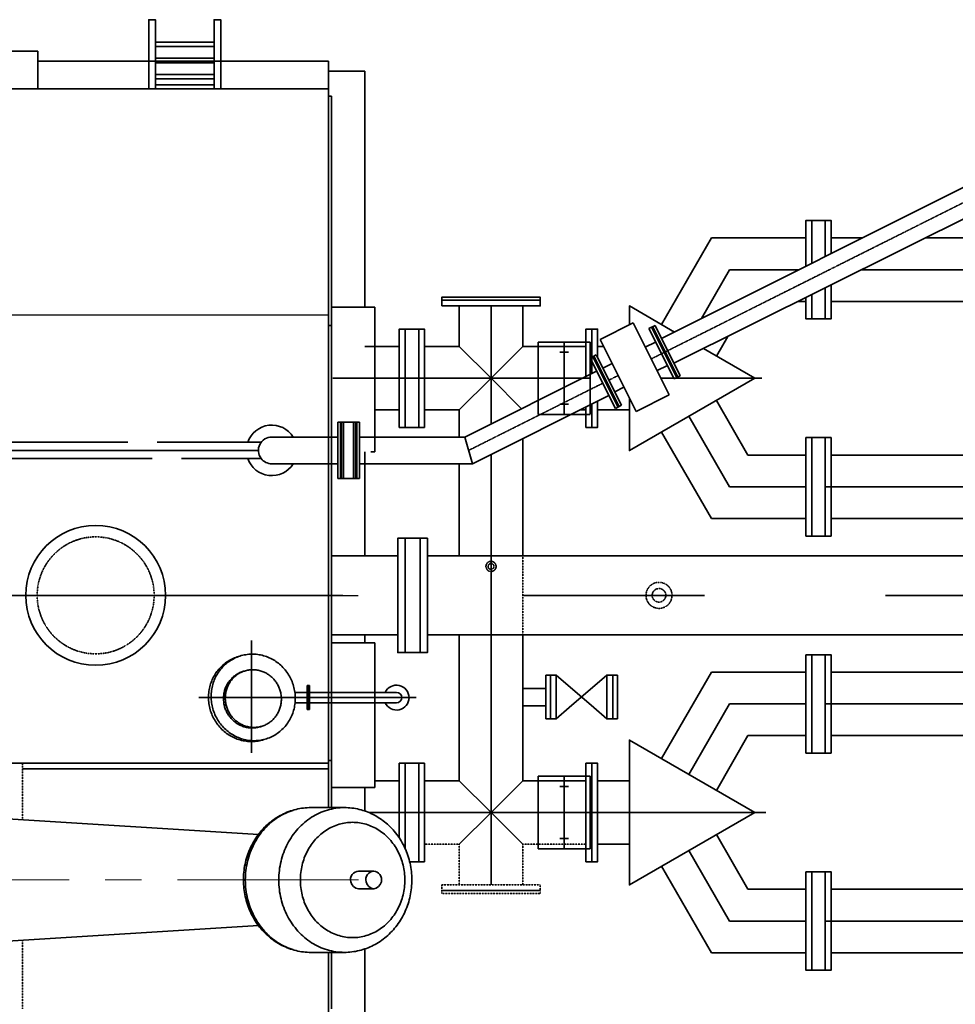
# Model space of a CAD drawing. Header units: inches. Extents: x -341304 to 31571016, y -692717 to 2132253.
# Tile 182 of 256: x 642647 to 645880, y -292896 to -289495. Entities that reach past the tile are written whole.
import ezdxf

# ---------------------------------------------------------------- set-up
doc = ezdxf.new("R2010")
doc.units = ezdxf.units.IN
doc.header["$MEASUREMENT"] = 0
for name, pattern in [('CENTER', [2, 1.25, -0.25, 0.25, -0.25]), ('CENTRE', [1.5, 0.75, -0.25, 0.25, -0.25]), ('DASHED', [0.75, 0.5, -0.25]), ('HIDDEN', [0.375, 0.25, -0.125])]:
    doc.linetypes.add(name, pattern=pattern)

# ---------------------------------------------------------------- blocks, each defined once
blk = doc.blocks.new('tyyyy')
at = {"color": 230, "linetype": 'Continuous', "lineweight": 35}
for p, q in [((-1266881, 588112.2), (-1266381, 588112.2)), ((-1266381, 588112.2), (-1266381, 587982.4)), ((-1265376, 588077.2), (-1266381, 588077.2)), ((-1265376, 586368.9), (-1265376, 588077.2)), ((-1265376, 588043.2), (-1265251, 588043.2)), ((-1265251, 588043.2), (-1265251, 587228.2)), ((-1265974.8, 587995.7), (-1265771.6, 587995.7)), ((-1265974.8, 587995.7), (-1265771.6, 587995.7)), ((-1265376, 587982.4), (-1268018.3, 587982.4)), ((-1265376, 587957.2), (-1265366, 587957.2)), ((-1265366, 587957.2), (-1265366, 586362.3)), ((-1265216, 587228.2), (-1265366, 587228.2)), ((-1265216, 587228.2), (-1265216, 586728.2)), ((-1265376, 587200.9), (-1268607.4, 587197.9)), ((-1265376, 587164.2), (-1265366, 587164.2)), ((-1264246.2, 587107.5), (-1264281.9, 587089.9)), ((-1264396.5, 587033.4), (-1264428.6, 587017.6)), ((-1264205.7, 587026.4), (-1264241.2, 587008.7)), ((-1264355.7, 586951.9), (-1264387.8, 586936)), ((-1266070.3, 586761.2), (-1272443.7, 586761.2)), ((-1265609.3, 586761.2), (-1265968.7, 586761.2)), ((-1265985.7, 586705.2), (-1272443.7, 586705.2)), ((-1265609.3, 586705.2), (-1265884.1, 586705.2)), ((-1265251, 586728.2), (-1265251, 586368.9)), ((-1265216, 586728.2), (-1265229.8, 586728.2)), ((-1265376, 585499.8), (-1265376, 586374.9)), ((-1265366, 586368.3), (-1265366, 585499.8)), ((-1265251, 586095.9), (-1265251, 586068.2)), ((-1265366, 586068.2), (-1265216, 586068.2)), ((-1265216, 585568.2), (-1265216, 586068.2)), ((-1265691.9, 586019.7), (-1265682.7, 586022.7)), ((-1265673.1, 585969.1), (-1265666.9, 585971.1)), ((-1265611.7, 585778.8), (-1265605.5, 585780.8)), ((-1265599.8, 585734.2), (-1265590.6, 585737.1)), ((-1265376, 585652.2), (-1273386, 585652.2)), ((-1265376, 585662.2), (-1265366, 585662.2)), ((-1265376, 585632.7), (-1266433.7, 585632.7)), ((-1265366, 585568.2), (-1265216, 585568.2)), ((-1265251, 585568.2), (-1265251, 585487.5)), ((-1266934.5, 585487.8), (-1265618.3, 585406.7)), ((-1265437.3, 585499.4), (-1265321.7, 585500.1)), ((-1265273.2, 585279.2), (-1265220.4, 585279.2)), ((-1265273.2, 585219.2), (-1265220.4, 585219.2)), ((-1266934.5, 585010.7), (-1265618.5, 585091.8)), ((-1265251, 585011), (-1265251, 584738.2)), ((-1265437.4, 584999.2), (-1265321.8, 584999.2)), ((-1265376, 584718.7), (-1265376, 584999.2)), ((-1265366, 584999.2), (-1265366, 584804.2))]:
    blk.add_line(p, q, dxfattribs=at)
at = {"color": 230, "linetype": 'CENTER', "lineweight": 35}
for p, q in [((-1262362.3, 587999.9), (-1264261.4, 587049.1)), ((-1263990.5, 587357.4), (-1263750.6, 587357.4)), ((-1263990.5, 587357.4), (-1263750.6, 587357.4)), ((-1263534.4, 587357.4), (-1262260, 587357.4)), ((-1264815, 586824.5), (-1264815, 587232.4)), ((-1264562, 586857.4), (-1264562, 587107.4)), ((-1265362, 586982.4), (-1264499.7, 586982.4)), ((-1264472, 586982.4), (-1264652, 586982.4)), ((-1264375.7, 586991.9), (-1264407.7, 586975.9)), ((-1264228, 586982.4), (-1263879, 586982.4)), ((-1264428.9, 586965.2), (-1264892.3, 586733.2)), ((-1265618.8, 586733.2), (-1272443.7, 586733.2)), ((-1264815, 585232.4), (-1264815, 586719.2)), ((-1263990.5, 586607.4), (-1263727, 586607.4)), ((-1263660, 586607.4), (-1262260, 586607.4)), ((-1265642.1, 585689), (-1265642.1, 586076.6)), ((-1265073.7, 585879.2), (-1265824.1, 585879.2)), ((-1263990.5, 585857.4), (-1263727, 585857.4)), ((-1263990.5, 585857.4), (-1263727, 585857.4)), ((-1263660, 585857.4), (-1262260, 585857.4)), ((-1264562, 585607.4), (-1264562, 585357.4)), ((-1265237.6, 585482.4), (-1263865.9, 585482.4)), ((-1264472, 585482.4), (-1264652, 585482.4)), ((-1263990.5, 585107.4), (-1263727, 585107.4)), ((-1263660, 585107.4), (-1262260, 585107.4))]:
    blk.add_line(p, q, dxfattribs=at)
at = {"color": 230, "linetype": 'Continuous', "lineweight": 35, "ltscale": 0.1}
for p, q in [((-1263016, 587725.2), (-1264225.8, 587119.5)), ((-1262972.1, 587637.6), (-1264183, 587034.1)), ((-1264450, 587007.3), (-1264905.2, 586779.4)), ((-1264407.4, 586922.3), (-1264879.4, 586687.1))]:
    blk.add_line(p, q, dxfattribs=at)
at = {"color": 230, "lineweight": 35}
for p, q in [((-1264226.1, 587168.4), (-1264053.7, 587467)), ((-1264053.7, 587467), (-1263727, 587467)), ((-1263640, 587467), (-1263531.8, 587467)), ((-1263314.5, 587467), (-1262280, 587467)), ((-1264088, 587188.5), (-1263990.5, 587357.4)), ((-1264088, 587188.5), (-1263990.5, 587357.4)), ((-1263754.2, 587247.9), (-1263727, 587247.9)), ((-1263640, 587247.9), (-1262280, 587247.9)), ((-1264924.6, 587092), (-1264924.6, 587232.4)), ((-1264705.5, 587232.4), (-1264705.5, 587092)), ((-1264438, 587116.2), (-1264323.6, 587173.4)), ((-1264323.6, 587173.4), (-1264199.1, 586924.7)), ((-1264248.2, 587164.4), (-1264269.4, 587153.8)), ((-1264182.4, 586979.9), (-1264269.4, 587153.8)), ((-1264173, 586984.5), (-1264260, 587158.4)), ((-1264169.4, 586986.4), (-1264256.5, 587160.3)), ((-1264161.2, 586990.5), (-1264248.2, 587164.4)), ((-1264438, 587116.2), (-1264313.5, 586867.5)), ((-1264036.4, 587058.8), (-1263997.2, 587126.8)), ((-1265132, 587092), (-1265251, 587092)), ((-1265045, 587092), (-1264924.6, 587092)), ((-1264924.6, 587092), (-1264815, 586982.4)), ((-1264705.5, 587092), (-1264815, 586982.4)), ((-1264487, 587092), (-1264705.5, 587092)), ((-1264562, 587057.4), (-1264562, 587087.4)), ((-1264447, 587092), (-1264425.8, 587092)), ((-1264577, 587072.4), (-1264547, 587072.4)), ((-1264451.2, 587062.8), (-1264472.4, 587052.2)), ((-1264385.4, 586878.3), (-1264472.4, 587052.2)), ((-1264376, 586882.9), (-1264463, 587056.8)), ((-1264372.4, 586884.8), (-1264459.4, 587058.7)), ((-1264364.2, 586888.9), (-1264451.2, 587062.8)), ((-1264815, 586982.4), (-1264924.6, 586872.9)), ((-1264815, 586982.4), (-1264709.8, 586877.2)), ((-1264161.2, 586990.5), (-1264182.4, 586979.9)), ((-1264562, 586877.4), (-1264562, 586907.4)), ((-1264313.5, 586867.5), (-1264199.1, 586924.7)), ((-1264577, 586892.4), (-1264547, 586892.4)), ((-1264364.2, 586888.9), (-1264385.4, 586878.3)), ((-1264036.4, 586906), (-1263927.2, 586717)), ((-1265216, 586872.9), (-1265132, 586872.9)), ((-1264924.6, 586872.9), (-1265045, 586872.9)), ((-1264924.6, 586779.4), (-1264924.6, 586872.9)), ((-1264506.6, 586872.9), (-1264487, 586872.9)), ((-1264447, 586872.9), (-1264337, 586872.9)), ((-1264131.2, 586851.2), (-1263990.5, 586607.4)), ((-1265269.7, 586830.5), (-1265344.4, 586830.5)), ((-1265344.4, 586636), (-1265344.4, 586830.5)), ((-1265335.2, 586636), (-1265335.2, 586830.5)), ((-1265331.2, 586636), (-1265331.2, 586830.5)), ((-1265324.3, 586636), (-1265324.3, 586830.4)), ((-1265289.8, 586636), (-1265289.8, 586830.4)), ((-1265282.9, 586636), (-1265282.9, 586830.5)), ((-1265278.9, 586636), (-1265278.9, 586830.5)), ((-1265269.7, 586636), (-1265269.7, 586830.5)), ((-1265572.4, 586779.4), (-1265344.4, 586779.4)), ((-1265269.7, 586779.4), (-1264905.2, 586779.4)), ((-1264905.2, 586779.4), (-1264879.4, 586687.1)), ((-1264705.5, 586368.9), (-1264705.5, 586773.8)), ((-1264226.1, 586796.4), (-1264053.7, 586497.9)), ((-1263927.2, 586717), (-1263727, 586717)), ((-1263640, 586717), (-1262280, 586717)), ((-1265572.4, 586687.1), (-1265344.4, 586687.1)), ((-1265269.7, 586687.1), (-1264879.4, 586687.1)), ((-1264924.6, 586368.9), (-1264924.6, 586687.1)), ((-1265269.7, 586636), (-1265344.4, 586636)), ((-1264053.7, 586497.9), (-1263727, 586497.9)), ((-1263640, 586497.9), (-1262280, 586497.9)), ((-1265137, 586368.9), (-1265366, 586368.9)), ((-1265035, 586368.9), (-1262627, 586368.9)), ((-1265137, 586095.9), (-1265366, 586095.9)), ((-1265035, 586095.9), (-1262627, 586095.9)), ((-1264924.6, 585592), (-1264924.6, 586095.9)), ((-1264705.5, 585592), (-1264705.5, 586095.9)), ((-1264589.5, 585956.2), (-1264459.4, 585844.7)), ((-1264544.5, 585844.7), (-1264414.5, 585956.2)), ((-1264226.1, 585668.4), (-1264053.7, 585967)), ((-1264053.7, 585967), (-1263727, 585967)), ((-1263640, 585967), (-1262280, 585967)), ((-1265450.2, 585896.9), (-1265492.5, 585896.9)), ((-1265450.2, 585920.8), (-1265442, 585920.8)), ((-1265450.2, 585837.7), (-1265450.2, 585920.8)), ((-1265446.1, 585837.7), (-1265446.1, 585920.8)), ((-1265442, 585837.7), (-1265442, 585920.8)), ((-1265141.2, 585896.9), (-1265442, 585896.9)), ((-1264705.5, 585911.2), (-1264625.5, 585911.2)), ((-1265450.2, 585861.5), (-1265492, 585861.5)), ((-1265141.2, 585861.5), (-1265442, 585861.5)), ((-1264131.2, 585613.6), (-1263990.5, 585857.4)), ((-1264131.2, 585613.6), (-1263990.5, 585857.4)), ((-1265450.2, 585837.7), (-1265442, 585837.7)), ((-1264705.5, 585851.2), (-1264625.5, 585851.2)), ((-1264589.5, 585806.2), (-1264544.5, 585844.7)), ((-1264459.4, 585844.7), (-1264414.5, 585806.2)), ((-1264036.4, 585558.8), (-1263927.2, 585747.9)), ((-1263927.2, 585747.9), (-1263727, 585747.9)), ((-1263640, 585747.9), (-1262280, 585747.9)), ((-1265132, 585592), (-1265216, 585592)), ((-1265045, 585592), (-1264924.6, 585592)), ((-1264924.6, 585592), (-1264815, 585482.4)), ((-1264705.5, 585592), (-1264815, 585482.4)), ((-1264487, 585592), (-1264705.5, 585592)), ((-1264562, 585587.4), (-1264562, 585557.4)), ((-1264447, 585592), (-1264337, 585592)), ((-1264577, 585572.4), (-1264547, 585572.4)), ((-1264815, 585482.4), (-1264924.6, 585372.9)), ((-1264815, 585482.4), (-1264705.5, 585372.9)), ((-1264577, 585392.4), (-1264547, 585392.4)), ((-1264562, 585407.4), (-1264562, 585377.4)), ((-1264036.4, 585406), (-1263927.2, 585217)), ((-1264447, 585372.9), (-1264337, 585372.9)), ((-1264131.2, 585351.2), (-1263990.5, 585107.4)), ((-1264226.1, 585296.4), (-1264053.7, 584997.9)), ((-1263927.2, 585217), (-1263727, 585217)), ((-1263640, 585217), (-1262280, 585217)), ((-1264053.7, 584997.9), (-1263727, 584997.9)), ((-1263640, 584997.9), (-1262280, 584997.9))]:
    blk.add_line(p, q, dxfattribs=at)
at = {"color": 230, "linetype": 'HIDDEN', "lineweight": 35, "ltscale": 0.5}
for p, q in [((-1264924.6, 586396.7), (-1264924.6, 586669.7)), ((-1264705.5, 586095.9), (-1264705.5, 586368.9)), ((-1266433.7, 585652.2), (-1266433.7, 585456.9)), ((-1264924.6, 585372.9), (-1265045, 585372.9)), ((-1264924.6, 585232.4), (-1264924.6, 585372.9)), ((-1264705.5, 585372.9), (-1264487, 585372.9)), ((-1264705.5, 585372.9), (-1264705.5, 585232.4)), ((-1266433.7, 585041.5), (-1266433.7, 584804.2))]:
    blk.add_line(p, q, dxfattribs=at)
at = {"color": 230, "linetype": 'CENTRE', "lineweight": 35, "ltscale": 2500}
blk.add_line((-1274702.3, 586232.4), (-1255686, 586232.4), dxfattribs=at)
at = {"color": 230, "linetype": 'CENTER', "lineweight": 13, "ltscale": 500}
blk.add_line((-1267897.7, 585249.5), (-1265220.4, 585249.5), dxfattribs=at)
at = {"color": 230, "lineweight": 35}
for points in [[(-1265997.7, 587982.4), (-1265974.8, 587982.4), (-1265974.8, 588221), (-1265997.7, 588221)], [(-1265748.7, 587982.4), (-1265771.6, 587982.4), (-1265771.6, 588221), (-1265748.7, 588221)], [(-1265974.8, 588143.5), (-1265771.6, 588143.5), (-1265771.6, 588127.8), (-1265974.8, 588127.8)], [(-1265974.8, 588087.8), (-1265771.6, 588087.8), (-1265771.6, 588072.1), (-1265974.8, 588072.1)], [(-1265974.8, 588032.1), (-1265771.6, 588032.1), (-1265771.6, 588016.3), (-1265974.8, 588016.3)], [(-1264985, 587252.4), (-1264985, 587262.4), (-1264645, 587262.4), (-1264645, 587252.4)], [(-1264985, 587232.4), (-1264985, 587252.4), (-1264645, 587252.4), (-1264645, 587232.4)], [(-1265112, 586812.4), (-1265132, 586812.4), (-1265132, 587152.4), (-1265112, 587152.4)], [(-1265112, 587152.4), (-1265065, 587152.4), (-1265065, 586812.4), (-1265112, 586812.4)], [(-1265065, 587152.4), (-1265045, 587152.4), (-1265045, 586812.4), (-1265065, 586812.4)], [(-1263727, 586777.4), (-1263707, 586777.4), (-1263707, 586437.4), (-1263727, 586437.4)], [(-1263707, 586777.4), (-1263660, 586777.4), (-1263660, 586437.4), (-1263707, 586437.4)], [(-1263660, 586777.4), (-1263640, 586777.4), (-1263640, 586437.4), (-1263660, 586437.4)], [(-1265112, 586429.9), (-1265137, 586429.9), (-1265137, 586034.9), (-1265112, 586034.9)], [(-1265112, 586429.9), (-1265060, 586429.9), (-1265060, 586034.9), (-1265112, 586034.9)], [(-1265060, 586429.9), (-1265035, 586429.9), (-1265035, 586034.9), (-1265060, 586034.9)], [(-1263727, 586027.4), (-1263707, 586027.4), (-1263707, 585687.4), (-1263727, 585687.4)], [(-1263707, 586027.4), (-1263660, 586027.4), (-1263660, 585687.4), (-1263707, 585687.4)], [(-1263660, 586027.4), (-1263640, 586027.4), (-1263640, 585687.4), (-1263660, 585687.4)], [(-1263904, 585482.4), (-1264337, 585232.4), (-1264337, 585732.4)], [(-1263904, 585482.4), (-1264337, 585232.4), (-1264337, 585732.4)], [(-1265065, 585652.4), (-1265045, 585652.4), (-1265045, 585312.4), (-1265065, 585312.4)], [(-1264467, 585652.4), (-1264487, 585652.4), (-1264487, 585312.4), (-1264467, 585312.4)], [(-1264467, 585652.4), (-1264447, 585652.4), (-1264447, 585312.4), (-1264467, 585312.4)], [(-1263727, 585277.4), (-1263707, 585277.4), (-1263707, 584937.4), (-1263727, 584937.4)], [(-1263707, 585277.4), (-1263660, 585277.4), (-1263660, 584937.4), (-1263707, 584937.4)], [(-1263660, 585277.4), (-1263640, 585277.4), (-1263640, 584937.4), (-1263660, 584937.4)]]:
    blk.add_lwpolyline(points, close=True, dxfattribs=at)
for points in [[(-1263727, 587369.3), (-1263727, 587527.4), (-1263707, 587527.4), (-1263707, 587379.3)], [(-1263707, 587379.3), (-1263707, 587527.4), (-1263660, 587527.4), (-1263660, 587402.8)], [(-1263660, 587402.8), (-1263660, 587527.4), (-1263640, 587527.4), (-1263640, 587412.8)], [(-1263660, 587294.8), (-1263660, 587187.4), (-1263707, 587187.4), (-1263707, 587271.4)], [(-1263640, 587304.8), (-1263640, 587187.4), (-1263660, 587187.4), (-1263660, 587294.8)], [(-1263707, 587271.4), (-1263707, 587187.4), (-1263727, 587187.4), (-1263727, 587261.4)], [(-1264337, 587166.7), (-1264337, 587232.4), (-1264180.6, 587142.1)], [(-1264337, 587166.7), (-1264337, 587232.4), (-1264180.6, 587142.1)], [(-1264467, 586998.8), (-1264467, 587152.4), (-1264487, 587152.4), (-1264487, 586988.7)], [(-1264467, 586998.8), (-1264467, 587152.4), (-1264447, 587152.4), (-1264447, 587054.4)], [(-1264081.4, 587084.8), (-1263904, 586982.4), (-1264337, 586732.4), (-1264337, 586914.5)], [(-1264081.4, 587084.8), (-1263904, 586982.4), (-1264337, 586732.4), (-1264337, 586914.5)], [(-1264487, 586882.7), (-1264487, 586812.4), (-1264467, 586812.4), (-1264467, 586892.6)], [(-1264447, 586902.6), (-1264447, 586812.4), (-1264467, 586812.4), (-1264467, 586892.6)], [(-1264625.5, 585844.7), (-1264625.5, 585956.2), (-1264609.5, 585956.2), (-1264609.5, 585844.7)], [(-1264609.5, 585853.7), (-1264609.5, 585956.2), (-1264589.5, 585956.2), (-1264589.5, 585844.7)], [(-1264394.5, 585844.7), (-1264394.5, 585956.2), (-1264414.5, 585956.2), (-1264414.5, 585844.7)], [(-1264394.5, 585853.7), (-1264394.5, 585956.2), (-1264378.5, 585956.2), (-1264378.5, 585844.7)], [(-1264609.5, 585844.7), (-1264609.5, 585806.2), (-1264625.5, 585806.2), (-1264625.5, 585844.7)], [(-1264589.5, 585844.7), (-1264589.5, 585806.2), (-1264609.5, 585806.2), (-1264609.5, 585844.7)], [(-1264414.5, 585844.7), (-1264414.5, 585806.2), (-1264394.5, 585806.2), (-1264394.5, 585844.7)], [(-1264378.5, 585844.7), (-1264378.5, 585806.2), (-1264394.5, 585806.2), (-1264394.5, 585844.7)], [(-1265132, 585394.5), (-1265132, 585652.4), (-1265112, 585652.4), (-1265112, 585358.4)], [(-1265112, 585358.4), (-1265112, 585652.4), (-1265065, 585652.4), (-1265065, 585312.4), (-1265096.2, 585312.4)]]:
    blk.add_lwpolyline(points, dxfattribs=at)
at = {"color": 230, "linetype": 'DASHED', "lineweight": 35}
for points in [[(-1264472, 586857.4), (-1264652, 586857.4), (-1264652, 587107.4), (-1264472, 587107.4)], [(-1264472, 585607.4), (-1264652, 585607.4), (-1264652, 585357.4), (-1264472, 585357.4)]]:
    blk.add_lwpolyline(points, close=True, dxfattribs=at)
at = {"color": 230, "linetype": 'HIDDEN', "lineweight": 35, "ltscale": 0.5}
for points in [[(-1264985, 585232.4), (-1264985, 585212.4), (-1264645, 585212.4), (-1264645, 585232.4)], [(-1264985, 585212.4), (-1264985, 585202.4), (-1264645, 585202.4), (-1264645, 585212.4)]]:
    blk.add_lwpolyline(points, close=True, dxfattribs=at)
at = {"color": 230, "lineweight": 35}
blk.add_circle((-1266181, 586232.4), 241.5, dxfattribs=at)
at = {"color": 230, "linetype": 'HIDDEN', "lineweight": 35, "ltscale": 0.5}
for centre, radius in [((-1266181, 586232.4), 202), ((-1264234.6, 586232.4), 45), ((-1264234.6, 586232.4), 23.5)]:
    blk.add_circle(centre, radius, dxfattribs=at)
at = {"color": 230, "linetype": 'HIDDEN', "lineweight": 35}
for radius in [17.5, 10]:
    blk.add_circle((-1264815, 586332.4), radius, dxfattribs=at)
at = {"color": 230, "lineweight": 35}
for centre, radius, start, end in [((-1265572.6, 586733.2), 87.2, 31.967, 161.2678), ((-1265572.6, 586733.2), 46.2, 89.6892, 217.3424), ((-1265572.6, 586733.2), 87.2, 198.7322, 328.033), ((-1265572.6, 586733.2), 46.2, 217.3424, 270.3108), ((-1265141.2, 585879.2), 43, 204.2709, 155.7291), ((-1265141.2, 585879.2), 17.7, 270, 90)]:
    blk.add_arc(centre, radius, start, end, dxfattribs=at)
at = {"color": 230, "linetype": 'Continuous', "lineweight": 35}
for points, start_tangent, end_tangent in [([(-1265498.7, 585924.4), (-1265506.7, 585944.2), (-1265517.3, 585962.8), (-1265530.3, 585979.7), (-1265545.5, 585994.5), (-1265562.5, 586007), (-1265581.1, 586016.9), (-1265600.8, 586024), (-1265621.2, 586028.2), (-1265641.9, 586029.4), (-1265662.6, 586027.5), (-1265682.7, 586022.7)], (-0.306991, 0.951712), (-0.951712, -0.306991)), ([(-1265691.9, 586019.7), (-1265711, 586011.9), (-1265728.9, 586001.4), (-1265745, 585988.3), (-1265759.1, 585973), (-1265770.9, 585955.7), (-1265780.2, 585936.8), (-1265786.7, 585916.7), (-1265790.4, 585895.8), (-1265791.1, 585874.5), (-1265788.9, 585853.2), (-1265783.7, 585832.4)], (-0.951712, -0.306991), (0.306991, -0.951712)), ([(-1265691.8, 586019.4), (-1265701.8, 586014.9), (-1265719.6, 586004.3), (-1265735.8, 585991.3), (-1265749.9, 585975.9), (-1265761.7, 585958.7), (-1265771, 585939.8), (-1265777.5, 585919.7), (-1265781.2, 585898.7), (-1265781.9, 585877.4), (-1265779.6, 585856.2), (-1265774.5, 585835.4)], (-0.928204, -0.372071), (0.306991, -0.951712)), ([(-1265682.7, 586022.7), (-1265691.8, 586019.4)], (-0.951712, -0.306991), (-0.928204, -0.372071)), ([(-1265673.1, 585969.1), (-1265685.8, 585963.9), (-1265697.7, 585956.9), (-1265708.5, 585948.2), (-1265717.9, 585938), (-1265725.8, 585926.5), (-1265731.9, 585913.9), (-1265736.3, 585900.5), (-1265738.7, 585886.5), (-1265739.2, 585872.3), (-1265737.7, 585858.1), (-1265734.3, 585844.3)], (-0.951712, -0.306991), (0.306991, -0.951712)), ([(-1265673, 585968.9), (-1265679.7, 585965.9), (-1265691.6, 585958.9), (-1265702.3, 585950.2), (-1265711.7, 585940), (-1265719.6, 585928.4), (-1265725.8, 585915.8), (-1265730.1, 585902.4), (-1265732.6, 585888.5), (-1265733.1, 585874.3), (-1265731.6, 585860.1), (-1265728.1, 585846.3)], (-0.928204, -0.372071), (0.306991, -0.951712)), ([(-1265666.9, 585971.1), (-1265673, 585968.9)], (-0.951712, -0.306991), (-0.928204, -0.372071)), ([(-1265544.3, 585905.6), (-1265549.6, 585918.8), (-1265556.7, 585931.2), (-1265565.3, 585942.4), (-1265575.5, 585952.3), (-1265586.8, 585960.7), (-1265599.2, 585967.3), (-1265612.3, 585972), (-1265625.9, 585974.8), (-1265639.8, 585975.6), (-1265653.5, 585974.4), (-1265666.9, 585971.1)], (-0.306991, 0.951712), (-0.951712, -0.306991)), ([(-1265590.6, 585737.1), (-1265571.4, 585744.9), (-1265553.6, 585755.5), (-1265537.4, 585768.5), (-1265523.3, 585783.9), (-1265511.5, 585801.1), (-1265502.2, 585820), (-1265495.7, 585840.1), (-1265492, 585861.1), (-1265491.3, 585882.4), (-1265493.6, 585903.6), (-1265498.7, 585924.4)], (0.951712, 0.306991), (-0.306991, 0.951712)), ([(-1265605.5, 585780.8), (-1265592.7, 585785.9), (-1265580.9, 585793), (-1265570.1, 585801.7), (-1265560.7, 585811.9), (-1265552.8, 585823.4), (-1265546.6, 585836), (-1265542.3, 585849.4), (-1265539.8, 585863.4), (-1265539.4, 585877.6), (-1265540.8, 585891.7), (-1265544.3, 585905.6)], (0.951712, 0.306991), (-0.306991, 0.951712)), ([(-1265783.7, 585832.4), (-1265775.8, 585812.6), (-1265765.2, 585794), (-1265752.1, 585777.2), (-1265736.9, 585762.3), (-1265719.9, 585749.8), (-1265701.3, 585739.9), (-1265681.7, 585732.8), (-1265661.2, 585728.6), (-1265640.5, 585727.4), (-1265619.9, 585729.3), (-1265599.8, 585734.2)], (0.306991, -0.951712), (0.951712, 0.306991)), ([(-1265774.5, 585835.4), (-1265766.5, 585815.6), (-1265755.9, 585797), (-1265742.9, 585780.1), (-1265727.7, 585765.3), (-1265710.7, 585752.8), (-1265692.1, 585742.9), (-1265672.4, 585735.8), (-1265652, 585731.6), (-1265631.3, 585730.4), (-1265610.6, 585732.3), (-1265599.9, 585734.5)], (0.306991, -0.951712), (0.970664, 0.240441)), ([(-1265734.3, 585844.3), (-1265729, 585831), (-1265721.9, 585818.7), (-1265713.2, 585807.4), (-1265703.1, 585797.5), (-1265691.7, 585789.2), (-1265679.4, 585782.6), (-1265666.2, 585777.8), (-1265652.6, 585775.1), (-1265638.8, 585774.3), (-1265625.1, 585775.5), (-1265611.7, 585778.8)], (0.306991, -0.951712), (0.951712, 0.306991)), ([(-1265728.1, 585846.3), (-1265722.8, 585833), (-1265715.8, 585820.7), (-1265707.1, 585809.4), (-1265696.9, 585799.5), (-1265685.6, 585791.2), (-1265673.2, 585784.6), (-1265660.1, 585779.8), (-1265646.5, 585777), (-1265632.7, 585776.3), (-1265618.9, 585777.5), (-1265611.7, 585779)], (0.306991, -0.951712), (0.970664, 0.240441)), ([(-1265611.7, 585779), (-1265605.5, 585780.8)], (0.970664, 0.240441), (0.951712, 0.306991)), ([(-1265599.9, 585734.5), (-1265590.6, 585737.1)], (0.970664, 0.240441), (0.951712, 0.306991)), ([(-1265437.4, 585499.2), (-1265488.8, 585493.1), (-1265537.9, 585474.8), (-1265582.4, 585445.1), (-1265619.6, 585405.4), (-1265647.6, 585357.5), (-1265664.9, 585304), (-1265670.5, 585247.7), (-1265664.3, 585191.7), (-1265646.6, 585138.8), (-1265618.5, 585091.6), (-1265581.5, 585052.6), (-1265537.4, 585023.4), (-1265488.7, 585005.3), (-1265437.4, 584999.2)], (-1, 0), (1, 0)), ([(-1265499.9, 585489.5), (-1265550.7, 585465.7), (-1265597.6, 585426), (-1265633.6, 585374.2), (-1265656.3, 585313.9), (-1265664, 585249.2), (-1265656.3, 585184.5), (-1265633.6, 585124.2), (-1265597.6, 585072.5), (-1265550.7, 585032.7), (-1265499.9, 585008.9)], (-0.953428, -0.30162), (0.953472, -0.301482)), ([(-1265321.8, 585499.2), (-1265380.4, 585490.7), (-1265435.1, 585465.7), (-1265482, 585426), (-1265518, 585374.2), (-1265540.6, 585313.9), (-1265548.3, 585249.2), (-1265540.6, 585184.5), (-1265518, 585124.2), (-1265482, 585072.5), (-1265435.1, 585032.7), (-1265380.4, 585007.8), (-1265321.8, 584999.2)], (-1, 0), (1, 0)), ([(-1265321.8, 584999.2), (-1265270.4, 585005.4), (-1265221.2, 585023.6), (-1265176.8, 585053.4), (-1265139.6, 585093.1), (-1265111.6, 585141), (-1265094.3, 585194.5), (-1265088.6, 585250.7), (-1265094.9, 585306.8), (-1265112.6, 585359.7), (-1265140.7, 585406.8), (-1265177.7, 585445.9), (-1265221.7, 585475.1), (-1265270.5, 585493.1), (-1265321.8, 585499.2)], (1, 0), (-1, 0)), ([(-1265293.4, 585448.4), (-1265340.1, 585441.6), (-1265383.6, 585421.7), (-1265421, 585390), (-1265449.6, 585348.8), (-1265467.7, 585300.8), (-1265473.8, 585249.2), (-1265467.7, 585197.7), (-1265449.6, 585149.7), (-1265421, 585108.4), (-1265383.6, 585076.8), (-1265340.1, 585056.9), (-1265293.4, 585050.1)], (-1, 0), (1, 0)), ([(-1265293.4, 585448.4), (-1265246.7, 585441.6), (-1265203.1, 585421.7), (-1265165.8, 585390), (-1265137.1, 585348.8), (-1265119, 585300.8), (-1265112.9, 585249.2), (-1265119, 585197.7), (-1265137.1, 585149.7), (-1265165.8, 585108.4), (-1265203.1, 585076.8), (-1265246.7, 585056.9), (-1265293.4, 585050.1)], (1, 0), (-1, 0)), ([(-1265273.2, 585279.2), (-1265294.5, 585267.9), (-1265299.7, 585242.6), (-1265273.2, 585219.2)], (-1, 0), (1, 0)), ([(-1265220.4, 585279.2), (-1265241.6, 585267.9), (-1265246.9, 585242.6), (-1265220.4, 585219.2)], (-1, 0), (1, 0)), ([(-1265220.4, 585279.2), (-1265199.1, 585267.9), (-1265193.9, 585242.6), (-1265220.4, 585219.2)], (1, 0), (-1, 0))]:
    blk.add_spline(points, degree=3, dxfattribs=dict(at, start_tangent=start_tangent, end_tangent=end_tangent))
blk = doc.blocks.new('GT REV-02')
at = {"color": 230, "linetype": 'CENTRE', "ltscale": 2500}
blk.add_line((-822440.7, 22190.7), (-789334.3, 22190.7), dxfattribs=at)
at = {"color": 7}
blk.add_blockref('tyyyy', (475940.3, -564041.7), dxfattribs=at)

msp = doc.modelspace()

# ---------------------------------------------------------------- block references
at = {"color": 230}
msp.add_blockref('GT REV-02', (1433150.1, -313674.2, 96251.3), dxfattribs=at)

doc.saveas('drawing.dxf')
